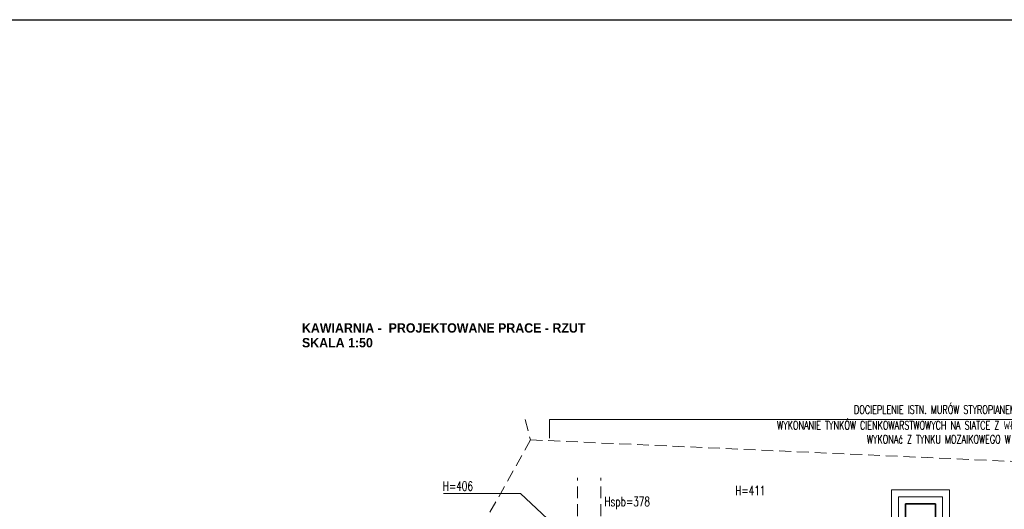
# Model space of a CAD drawing. Header units: millimetres. Extents: x 14400 to 93787, y -21104 to 39413.
# Tile 159 of 256: x 28140 to 29195, y 8148 to 8672. Entities that reach past the tile are written whole.
import ezdxf

# ---------------------------------------------------------------- set-up
doc = ezdxf.new("R2010")
doc.units = ezdxf.units.MM
doc.linetypes.add('HIDDEN', pattern=[9.525, 6.35, -3.175])
for name, color, linetype, lineweight in [('!MODUS_HATCH', 4, 'Continuous', 5), ('__MODUS_ŚCIANY', 2, 'Continuous', 35), ('Cienka', 3, 'Continuous', 9), ('Opis', 8, 'Continuous', 13), ('Widok', 1, 'Continuous', 15)]:
    doc.layers.add(name, color=color, linetype=linetype, lineweight=lineweight)
doc.styles.add('ARCHETYP', font='romans.shx', dxfattribs={"height": 15})
doc.styles.add('STYLE10', font='arialbd.ttf')
doc.styles.add('TXT', font='simplex.shx', dxfattribs={"width": 0.8})
doc.linetypes.add('ZIGZAG', pattern='A,0.00254,-5.08,[131,ltypeshp.shx,S=5.08,R=0,X=-5.08,Y=0],-10.16,[131,ltypeshp.shx,S=5.08,R=180,X=5.08,Y=0],-5.08', length=20.32254)

msp = doc.modelspace()

# ---------------------------------------------------------------- linework, layer by layer
at = {"layer": '!MODUS_HATCH', "linetype": 'ZIGZAG'}
msp.add_lwpolyline([(29081.4719, 8136.47289), (29081.4719, 8160.97289), (29128.4719, 8160.97289), (29128.4719, 8136.47289)], dxfattribs=at)
at = {"layer": '__MODUS_ŚCIANY'}
msp.add_lwpolyline([(29088.9719, 8121.47289), (29120.9719, 8121.47289), (29120.9719, 8153.47289), (29088.9719, 8153.47289)], close=True, dxfattribs=at)
at = {"layer": 'Cienka', "linetype": 'HIDDEN', "ltscale": 2}
for points in [[(28681.41384, 8243.8666), (28687.21789, 8222.10666), (28446.75029, 7792.27831), (28275.24471, 7814.01368)], [(28687.21789, 8222.10666), (29706.59149, 8176.51165)], [(28737.4719, 8121.47289), (28737.4719, 8181.47289)], [(28762.4719, 8121.47289), (28762.4719, 8181.47289)]]:
    msp.add_lwpolyline(points, dxfattribs=at)
at = {"layer": 'DEFPOINTS', "color": 1, "ltscale": 2}
msp.add_lwpolyline([(27619.20481, 8671.93012), (33363.29476, 8671.93012), (33363.29476, 3875.75459), (27619.20481, 3875.75459)], close=True, dxfattribs=at)
at = {"layer": 'Opis'}
for points in [[(28707.4719, 8223.8666), (28707.4719, 8243.8666), (29722.4719, 8243.8666), (29722.4719, 8223.8666)], [(28593.98753, 8164.66324), (28676.33837, 8164.66324), (28722.4719, 8121.47289)]]:
    msp.add_lwpolyline(points, dxfattribs=at)
at = {"layer": 'Widok'}
msp.add_lwpolyline([(29073.9719, 8136.47289), (29073.9719, 8168.47289), (29135.9719, 8168.47289), (29135.9719, 8136.47289)], dxfattribs=at)

# ---------------------------------------------------------------- texts
at = {"layer": 'Opis', "ltscale": 0.7, "style": 'STYLE10', "width": 0.95}
for s, p in [('KAWIARNIA -  PROJEKTOWANE PRACE - RZUT', (28442.36522, 8336.89271)), ('SKALA 1:50', (28442.36522, 8321.09578))]:
    msp.add_text(s, height=10, rotation=359.99998992, dxfattribs=at).set_placement(p)
at = {"layer": 'Opis', "style": 'ARCHETYP', "width": 0.7}
msp.add_text('H=406', height=10, dxfattribs=at).set_placement((28593.23821, 8167.62185))
for s, p in [('H=411', (28906.57156, 8162.67444)), ('Hspb=378', (28766.32966, 8151.09568))]:
    msp.add_text(s, height=10, rotation=0.00000004, dxfattribs=at).set_placement(p)
at = {"layer": 'Opis', "ltscale": 0.7, "char_height": 9, "width": 532.6044424, "attachment_point": 1, "style": 'TXT'}
for s, insert in [('\\pxqc;{\\W0.7;DOCIEPLENIE ISTN. MURÓW STYROPIANEM LAMBDA=0,031, GR. 15 cm }', (28914.89789, 8258.96094)), ('\\pxqc;{\\W0.7;WYKONANIE TYNKÓW CIENKOWARSTWOWYCH NA SIATCE Z WŁÓKNA SZKLANEGO, MALOWANIE ELEWACJI, COKÓŁ WYKONAć Z TYNKU MOZAIKOWEGO W KONTRASTOWYM ODCIENIU}', (28914.89789, 8242.2153))]:
    msp.add_mtext(s, dxfattribs=dict(at, insert=insert))

doc.saveas('drawing.dxf')
